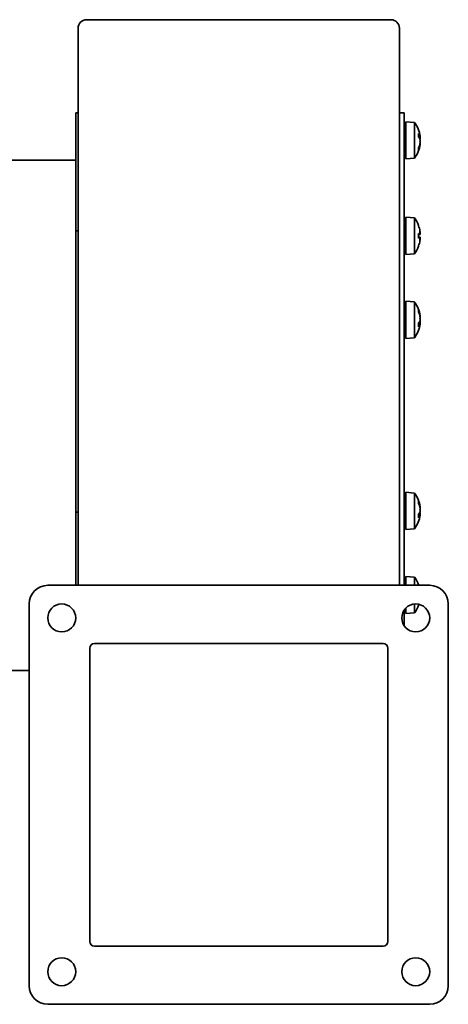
# Model space of a CAD drawing. Header units: millimetres. Extents: x 86 to 334, y 36 to 261.
# Tile 2 of 2: x 242 to 334, y 36 to 248. Entities that reach past the tile are written whole.
import ezdxf

# ---------------------------------------------------------------- set-up
doc = ezdxf.new("R2010")
doc.units = ezdxf.units.MM
doc.layers.add('Krawędzie widoczne(ISO)', color=7, linetype='Continuous', lineweight=35, true_color=0x262659)

msp = doc.modelspace()

# ---------------------------------------------------------------- linework, layer by layer
at = {"layer": 'Krawędzie widoczne(ISO)'}
for p, q in [((321.7, 247.75), (256.3, 247.75)), ((254.5, 170.25), (254.5, 245.95)), ((323.5, 245.95), (323.5, 170.25)), ((254, 227.75), (254, 202.37)), ((254, 227.75), (254.5, 227.75)), ((324.5, 227.75), (323.5, 227.75)), ((324.5, 126.25), (324.5, 227.75)), ((324.9, 225.84), (324.9, 217.84)), ((326.75, 225.68), (324.9, 225.84)), ((326.75, 225.68), (326.75, 218)), ((324.9, 223.94), (324.5, 223.94)), ((327.62, 222.49), (327.62, 223.29)), ((327.93, 222.56), (327.62, 222.54)), ((327.94, 222.71), (327.93, 222.71)), ((327.62, 219.79), (327.62, 220.24)), ((327.94, 220.96), (327.88, 220.97)), ((327.93, 221.11), (327.91, 221.11)), ((324.9, 219.74), (324.5, 219.74)), ((326.75, 218), (324.9, 217.84)), ((224, 217.55), (254, 217.55)), ((324.9, 205.32), (324.9, 197.32)), ((326.75, 205.16), (324.9, 205.32)), ((326.75, 205.16), (326.75, 197.48)), ((324.9, 203.42), (324.5, 203.42)), ((327.62, 203.44), (327.62, 203.46)), ((254, 202.37), (254, 141.98)), ((254, 202.37), (254.5, 202.37)), ((327.62, 200.85), (327.62, 201.79)), ((327.92, 201.62), (327.62, 201.6)), ((327.92, 201.01), (327.62, 201.04)), ((327.93, 202.03), (327.91, 202.03)), ((324.9, 199.22), (324.5, 199.22)), ((327.62, 199.18), (327.62, 199.19)), ((327.93, 200.61), (327.91, 200.61)), ((326.75, 197.48), (324.9, 197.32)), ((324.9, 187.27), (324.9, 179.27)), ((326.75, 187.11), (324.9, 187.27)), ((326.75, 187.11), (326.75, 179.43)), ((324.9, 185.37), (324.5, 185.37)), ((327.62, 184.87), (327.62, 185.32)), ((327.94, 184.15), (327.88, 184.14)), ((327.62, 181.82), (327.62, 182.62)), ((327.93, 182.55), (327.62, 182.57)), ((327.93, 184), (327.91, 184)), ((327.94, 182.4), (327.93, 182.4)), ((324.9, 181.17), (324.5, 181.17)), ((326.75, 179.43), (324.9, 179.27)), ((254.5, 134.82), (254.5, 170.25)), ((323.5, 170.25), (323.5, 144.04)), ((324.9, 146.23), (324.9, 138.23)), ((326.75, 146.07), (324.9, 146.23)), ((326.75, 146.07), (326.75, 138.39)), ((323.5, 126.86), (323.5, 144.04)), ((324.9, 144.33), (324.5, 144.33)), ((327.62, 143.83), (327.62, 144.27)), ((254, 126.25), (254, 141.98)), ((254.5, 141.98), (254, 141.98)), ((327.94, 143.1), (327.88, 143.1)), ((327.93, 142.95), (327.91, 142.95)), ((324.9, 140.13), (324.5, 140.13)), ((327.62, 140.78), (327.62, 141.58)), ((327.93, 141.5), (327.62, 141.53)), ((327.94, 141.35), (327.93, 141.35)), ((326.75, 138.39), (324.9, 138.23)), ((254.5, 134.82), (254.5, 126.25)), ((324.9, 128.18), (324.9, 126.25)), ((326.75, 128.02), (324.9, 128.18)), ((326.75, 128.02), (326.75, 126.25)), ((330, 126.25), (248, 126.25)), ((323.5, 126.25), (323.5, 126.86)), ((324.9, 126.28), (324.5, 126.28)), ((327.62, 126.31), (327.62, 126.32)), ((244, 122.25), (244, 40.25)), ((324.5, 117.59), (324.5, 120.91)), ((324.9, 121.39), (324.9, 120.18)), ((326.75, 122.24), (326.75, 120.34)), ((327.62, 122.04), (327.62, 122.06)), ((334, 40.25), (334, 122.25)), ((326.75, 120.34), (324.9, 120.18)), ((257, 49.75), (257, 112.75)), ((258, 113.75), (320, 113.75)), ((321, 112.75), (321, 49.75)), ((86, 107.95), (244, 107.95)), ((320, 48.75), (258, 48.75)), ((248, 36.25), (330, 36.25))]:
    msp.add_line(p, q, dxfattribs=at)
for centre in [(251, 119.25), (327, 119.25), (251, 43.25), (327, 43.25)]:
    msp.add_circle(centre, 3, dxfattribs=at)
for centre, radius, start, end in [((256.3, 245.95), 1.8, 90, 180), ((321.7, 245.95), 1.8, 0, 90), ((321.5, 221.84), 6.5, 7.7377, 36.1956), ((321.5, 221.84), 6.5, 323.8044, 352.2623), ((321.5, 201.32), 6.5, 19.8815, 36.1956), ((327.42, 203.46), 0.206, 0, 19.8815), ((321.5, 201.32), 6.5, 323.8044, 340.1185), ((327.42, 199.18), 0.206, 340.1185, 0), ((321.5, 183.27), 6.5, 7.7377, 36.1956), ((321.5, 183.27), 6.5, 323.8044, 352.2623), ((321.5, 142.23), 6.5, 7.7377, 36.1956), ((321.5, 142.23), 6.5, 323.8044, 352.2623), ((321.5, 124.18), 6.5, 19.8815, 36.1956), ((248, 122.25), 4, 90, 180), ((327.42, 126.32), 0.206, 0, 19.8815), ((330, 122.25), 4, 0, 90), ((321.5, 124.18), 6.5, 323.8044, 340.1185), ((327.42, 122.04), 0.206, 340.1185, 0), ((258, 112.75), 1, 90, 180), ((320, 112.75), 1, 0, 90), ((258, 49.75), 1, 180, 270), ((320, 49.75), 1, 270, 0), ((248, 40.25), 4, 180, 270), ((330, 40.25), 4, 270, 0)]:
    msp.add_arc(centre, radius, start, end, dxfattribs=at)
for centre, major_axis, ratio, start_param, end_param in [((327.42, 223.28), (0.206, 0.023), 0.644355, 6.21212, 6.559083), ((321.54, 221.5), (6.44, 0.74), 0.645989, 0.095334, 0.273481), ((321.54, 222.26), (6.46, -0.6), 0.33376, 0.200421, 0.378568), ((323.04, 220.92), (-2.93, -4.92), 0.812989, 2.364986, 2.436523), ((323.04, 222.29), (-1.63, 5.49), 0.853275, 4.539285, 4.610822), ((328.26, 222.37), (0.456, 0.262), 0.073585, 3.732183, 3.877718), ((328.26, 222.99), (-0.453, -0.124), 0.508103, 0.621488, 0.640255), ((321.54, 221.55), (6.43, 0.87), 0.758355, 5.833638, 6.011785), ((321.54, 221.99), (6.27, -1.64), 0.93862, 6.175965, 6.354112), ((323.04, 219.34), (4.88, 3), 0.298412, 5.869205, 5.940742), ((323.04, 224.47), (4.94, -2.89), 0.148062, 6.137257, 6.208794), ((321.54, 221.42), (6.46, 0.6), 0.33376, 6.068243, 6.082764), ((328.26, 221.31), (0.456, -0.262), 0.073585, 2.405468, 2.566806), ((323.04, 224.34), (4.88, -3), 0.298412, 0.342443, 0.349495), ((328.26, 221.89), (-0.455, 0.254), 0.150946, 0.851262, 0.862377), ((327.42, 219.8), (-0.202, 0.045), 0.937457, 3.001252, 3.348214), ((321.54, 201.4), (5.84, -2.82), 0.979749, 0.611822, 0.789969), ((327.42, 201.77), (0.206, 0.018), 0.179732, 6.267333, 6.614295), ((321.54, 200.88), (6.46, 0.57), 0.180266, 0.153405, 0.331552), ((321.54, 201.76), (6.46, -0.57), 0.180266, 5.951633, 6.12978), ((323.04, 199.27), (4.58, 3.44), 0.554863, 6.048844, 6.120382), ((323.04, 203.03), (-4.25, 3.83), 0.664926, 3.842345, 3.913882), ((328.26, 202.29), (-0.452, -0.225), 0.299538, 0.567435, 0.630241), ((327.42, 200.86), (-0.206, 0.018), 0.179732, 2.810483, 3.157445), ((321.54, 201.24), (-5.84, -2.82), 0.979749, 2.351624, 2.529771), ((323.04, 199.61), (4.25, 3.83), 0.664926, 5.510896, 5.582433), ((323.04, 203.36), (4.58, -3.44), 0.554863, 0.162804, 0.234341), ((328.26, 200.35), (0.452, -0.225), 0.299538, 2.511352, 2.574157), ((327.42, 185.31), (0.202, 0.045), 0.937457, 6.076564, 6.423526), ((321.54, 183.12), (6.27, 1.64), 0.93862, 6.212259, 6.390406), ((321.54, 183.56), (6.43, -0.87), 0.758355, 0.271401, 0.449548), ((321.54, 182.85), (6.46, 0.6), 0.33376, 5.904617, 6.082764), ((321.54, 183.61), (6.44, -0.74), 0.645989, 6.009705, 6.187852), ((323.04, 180.64), (4.94, 2.89), 0.148062, 0.074391, 0.145928), ((323.04, 185.77), (4.88, -3), 0.298412, 0.342443, 0.413981), ((323.04, 182.82), (1.63, 5.49), 0.853275, 4.813956, 4.885493), ((323.04, 184.19), (2.93, -4.92), 0.812989, 0.70507, 0.776607), ((328.26, 183.8), (-0.456, -0.262), 0.073585, 0.574787, 0.736125), ((321.54, 183.69), (6.46, -0.6), 0.33376, 0.200421, 0.214942), ((328.26, 182.74), (-0.456, 0.262), 0.073585, 5.54706, 5.692595), ((323.04, 180.77), (4.88, 3), 0.298412, 5.933691, 5.940742), ((328.26, 183.22), (0.455, 0.254), 0.150946, 2.279216, 2.290331), ((328.26, 182.12), (0.453, -0.124), 0.508103, 2.501338, 2.520104), ((327.42, 181.83), (-0.206, 0.023), 0.644355, 2.865695, 3.212658), ((327.42, 144.27), (0.202, 0.045), 0.937457, 6.076564, 6.423526), ((321.54, 142.08), (6.27, 1.64), 0.93862, 6.212259, 6.390406), ((321.54, 142.52), (6.43, -0.87), 0.758355, 0.271401, 0.449548), ((321.54, 141.81), (6.46, 0.6), 0.33376, 5.904617, 6.082764), ((323.04, 139.6), (4.94, 2.89), 0.148062, 0.074391, 0.145928), ((323.04, 144.73), (4.88, -3), 0.298412, 0.342443, 0.413981), ((328.26, 142.76), (-0.456, -0.262), 0.073585, 0.574787, 0.736125), ((321.54, 142.65), (6.46, -0.6), 0.33376, 0.200421, 0.214942), ((328.26, 141.7), (-0.456, 0.262), 0.073585, 5.54706, 5.692595), ((323.04, 139.73), (4.88, 3), 0.298412, 5.933691, 5.940742), ((328.26, 142.18), (0.455, 0.254), 0.150946, 2.279216, 2.290331), ((321.54, 142.57), (6.44, -0.74), 0.645989, 6.009705, 6.187852), ((327.42, 140.79), (-0.206, 0.023), 0.644355, 2.865695, 3.212658), ((323.04, 141.77), (1.63, 5.49), 0.853275, 4.813956, 4.885493), ((323.04, 143.15), (2.93, -4.92), 0.812989, 0.70507, 0.776607), ((328.26, 141.08), (0.453, -0.124), 0.508103, 2.501338, 2.520104), ((321.54, 124.26), (5.84, -2.82), 0.979749, 0.775144, 0.789969), ((321.54, 124.1), (-5.84, -2.82), 0.979749, 2.351624, 2.376311)]:
    msp.add_ellipse(centre, major_axis=major_axis, ratio=ratio, start_param=start_param, end_param=end_param, dxfattribs=at)
for points, knots in [([(327.93, 222.72), (327.93, 222.71), (327.93, 222.71), (327.94, 222.68), (327.94, 222.65), (327.94, 222.6), (327.94, 222.58), (327.94, 222.57), (327.93, 222.56), (327.93, 222.57), (327.92, 222.58), (327.91, 222.61), (327.91, 222.62), (327.91, 222.63)], [-0.15827539, -0.15827539, -0.15827539, -0.15827539, -0.15764996, -0.15764996, -0.14669212, -0.14669212, -0.13573428, -0.13573428, -0.12469501, -0.12469501, -0.11365575, -0.11365575, -0.10828626, -0.10828626, -0.10828626, -0.10828626]), ([(327.93, 222.15), (327.93, 222.15), (327.93, 222.15), (327.94, 222.17), (327.94, 222.2), (327.94, 222.26), (327.94, 222.3), (327.94, 222.37), (327.93, 222.41), (327.93, 222.48), (327.92, 222.52), (327.91, 222.56), (327.91, 222.56), (327.91, 222.56)], [-0.15827539, -0.15827539, -0.15827539, -0.15827539, -0.15764996, -0.15764996, -0.14669212, -0.14669212, -0.13573428, -0.13573428, -0.12469501, -0.12469501, -0.11365575, -0.11365575, -0.11264531, -0.11264531, -0.11264531, -0.11264531]), ([(327.91, 222.1), (327.91, 222.09), (327.92, 222.07), (327.93, 222.01), (327.93, 221.98), (327.94, 221.91), (327.94, 221.88), (327.94, 221.8), (327.94, 221.76), (327.94, 221.71), (327.93, 221.69), (327.93, 221.67)], [-0.1800581, -0.1800581, -0.1800581, -0.1800581, -0.16889095, -0.16889095, -0.15772379, -0.15772379, -0.14676457, -0.14676457, -0.13580535, -0.13580535, -0.13009158, -0.13009158, -0.13009158, -0.13009158]), ([(327.94, 222.71), (327.94, 222.71), (327.94, 222.71), (327.94, 222.71), (327.94, 222.72), (327.94, 222.74), (327.93, 222.74), (327.93, 222.75)], [0.03315569, 0.03315569, 0.03315569, 0.03315569, 0.03329353, 0.03329353, 0.04425275, 0.04425275, 0.04996652, 0.04996652, 0.04996652, 0.04996652]), ([(327.91, 221.58), (327.91, 221.59), (327.92, 221.61), (327.93, 221.64), (327.93, 221.65), (327.93, 221.65)], [-0.1800581, -0.1800581, -0.1800581, -0.1800581, -0.16889095, -0.16889095, -0.16648079, -0.16648079, -0.16648079, -0.16648079]), ([(327.93, 221.52), (327.93, 221.52), (327.93, 221.52), (327.94, 221.5), (327.94, 221.48), (327.94, 221.42), (327.94, 221.38), (327.94, 221.31), (327.93, 221.27), (327.93, 221.19), (327.92, 221.15), (327.91, 221.11), (327.91, 221.09), (327.91, 221.08)], [-0.15827539, -0.15827539, -0.15827539, -0.15827539, -0.15764996, -0.15764996, -0.14669212, -0.14669212, -0.13573428, -0.13573428, -0.12469501, -0.12469501, -0.11365575, -0.11365575, -0.10828626, -0.10828626, -0.10828626, -0.10828626]), ([(327.91, 220.77), (327.91, 220.81), (327.92, 220.84), (327.93, 220.9), (327.93, 220.92), (327.94, 220.95), (327.94, 220.96), (327.94, 220.96), (327.94, 220.96), (327.94, 220.96)], [-0.18005785, -0.18005785, -0.18005785, -0.18005785, -0.1688907, -0.1688907, -0.15772354, -0.15772354, -0.14676432, -0.14676432, -0.14539276, -0.14539276, -0.14539276, -0.14539276]), ([(327.94, 221.84), (327.94, 221.84), (327.94, 221.84), (327.94, 221.88), (327.94, 221.92), (327.94, 221.97), (327.93, 221.99), (327.93, 222.01)], [-0.14690241, -0.14690241, -0.14690241, -0.14690241, -0.14676457, -0.14676457, -0.13580535, -0.13580535, -0.13009158, -0.13009158, -0.13009158, -0.13009158]), ([(327.93, 220.96), (327.93, 220.97), (327.93, 220.97), (327.94, 221), (327.94, 221.03), (327.94, 221.08), (327.94, 221.09), (327.94, 221.11), (327.94, 221.11), (327.93, 221.11)], [-0.1579792, -0.1579792, -0.1579792, -0.1579792, -0.15765014, -0.15765014, -0.1466923, -0.1466923, -0.13573446, -0.13573446, -0.12832673, -0.12832673, -0.12832673, -0.12832673]), ([(327.91, 202.37), (327.91, 202.34), (327.92, 202.3), (327.93, 202.22), (327.93, 202.18), (327.94, 202.12), (327.94, 202.1), (327.94, 202.05), (327.94, 202.04), (327.94, 202.03), (327.93, 202.03), (327.93, 202.03)], [-0.1800581, -0.1800581, -0.1800581, -0.1800581, -0.16889095, -0.16889095, -0.15772379, -0.15772379, -0.14676457, -0.14676457, -0.13580535, -0.13580535, -0.13009158, -0.13009158, -0.13009158, -0.13009158]), ([(327.93, 201.92), (327.93, 201.92), (327.93, 201.92), (327.94, 201.88), (327.94, 201.84), (327.94, 201.77), (327.94, 201.73), (327.94, 201.68), (327.93, 201.66), (327.93, 201.63), (327.92, 201.62), (327.91, 201.62), (327.91, 201.62), (327.91, 201.62)], [-0.15827539, -0.15827539, -0.15827539, -0.15827539, -0.15764996, -0.15764996, -0.14669212, -0.14669212, -0.13573428, -0.13573428, -0.12469501, -0.12469501, -0.11365575, -0.11365575, -0.10828626, -0.10828626, -0.10828626, -0.10828626]), ([(327.91, 201.01), (327.91, 201.02), (327.92, 201.02), (327.93, 201), (327.93, 200.98), (327.94, 200.94), (327.94, 200.91), (327.94, 200.85), (327.94, 200.81), (327.94, 200.75), (327.93, 200.73), (327.93, 200.71)], [-0.18005785, -0.18005785, -0.18005785, -0.18005785, -0.1688907, -0.1688907, -0.15772354, -0.15772354, -0.14676432, -0.14676432, -0.1358051, -0.1358051, -0.13009133, -0.13009133, -0.13009133, -0.13009133]), ([(327.93, 200.61), (327.93, 200.61), (327.93, 200.61), (327.94, 200.61), (327.94, 200.6), (327.94, 200.57), (327.94, 200.55), (327.94, 200.5), (327.93, 200.46), (327.93, 200.39), (327.92, 200.35), (327.91, 200.3), (327.91, 200.28), (327.91, 200.26)], [-0.15827557, -0.15827557, -0.15827557, -0.15827557, -0.15765014, -0.15765014, -0.1466923, -0.1466923, -0.13573446, -0.13573446, -0.12469519, -0.12469519, -0.11365593, -0.11365593, -0.10828644, -0.10828644, -0.10828644, -0.10828644]), ([(327.94, 184.15), (327.94, 184.15), (327.94, 184.15), (327.94, 184.17), (327.93, 184.18), (327.93, 184.23), (327.92, 184.26), (327.91, 184.31), (327.91, 184.32), (327.91, 184.34)], [-0.14159818, -0.14159818, -0.14159818, -0.14159818, -0.13573428, -0.13573428, -0.12469501, -0.12469501, -0.11365575, -0.11365575, -0.10828626, -0.10828626, -0.10828626, -0.10828626]), ([(327.91, 184.03), (327.91, 184), (327.92, 183.97), (327.93, 183.89), (327.93, 183.85), (327.94, 183.78), (327.94, 183.74), (327.94, 183.67), (327.94, 183.64), (327.94, 183.61), (327.93, 183.59), (327.93, 183.58)], [0, 0, 0, 0, 0.01116716, 0.01116716, 0.02233431, 0.02233431, 0.03329353, 0.03329353, 0.04425275, 0.04425275, 0.04996652, 0.04996652, 0.04996652, 0.04996652]), ([(327.93, 184), (327.93, 184), (327.94, 184), (327.94, 184), (327.94, 184.01), (327.94, 184.05), (327.94, 184.07), (327.94, 184.11), (327.93, 184.13), (327.93, 184.15)], [-0.1601035, -0.1601035, -0.1601035, -0.1601035, -0.15772379, -0.15772379, -0.14676457, -0.14676457, -0.13580535, -0.13580535, -0.1303757, -0.1303757, -0.1303757, -0.1303757]), ([(327.93, 183.45), (327.92, 183.48), (327.92, 183.49), (327.91, 183.52), (327.91, 183.53), (327.91, 183.53)], [-0.12203951, -0.12203951, -0.12203951, -0.12203951, -0.11365593, -0.11365593, -0.10828644, -0.10828644, -0.10828644, -0.10828644]), ([(327.93, 183.44), (327.93, 183.44), (327.93, 183.43), (327.94, 183.4), (327.94, 183.36), (327.94, 183.29), (327.94, 183.25), (327.94, 183.18), (327.93, 183.14), (327.93, 183.08), (327.92, 183.05), (327.91, 183.02), (327.91, 183.02), (327.91, 183.01)], [-0.15827539, -0.15827539, -0.15827539, -0.15827539, -0.15764996, -0.15764996, -0.14669212, -0.14669212, -0.13573428, -0.13573428, -0.12469501, -0.12469501, -0.11365575, -0.11365575, -0.10828626, -0.10828626, -0.10828626, -0.10828626]), ([(327.91, 182.55), (327.92, 182.57), (327.92, 182.59), (327.93, 182.65), (327.93, 182.69), (327.94, 182.76), (327.94, 182.8), (327.94, 182.87), (327.94, 182.9), (327.94, 182.94), (327.93, 182.95), (327.93, 182.96)], [-0.17566434, -0.17566434, -0.17566434, -0.17566434, -0.1688907, -0.1688907, -0.15772354, -0.15772354, -0.14676432, -0.14676432, -0.1358051, -0.1358051, -0.13009133, -0.13009133, -0.13009133, -0.13009133]), ([(327.91, 182.48), (327.91, 182.5), (327.92, 182.52), (327.93, 182.54), (327.93, 182.55), (327.94, 182.54), (327.94, 182.53), (327.94, 182.49), (327.94, 182.47), (327.94, 182.43), (327.93, 182.41), (327.93, 182.39)], [-0.1800581, -0.1800581, -0.1800581, -0.1800581, -0.16889095, -0.16889095, -0.15772379, -0.15772379, -0.14676457, -0.14676457, -0.13580535, -0.13580535, -0.13009158, -0.13009158, -0.13009158, -0.13009158]), ([(327.93, 183.1), (327.93, 183.11), (327.93, 183.11), (327.94, 183.14), (327.94, 183.18), (327.94, 183.24), (327.94, 183.25), (327.94, 183.27)], [-0.15827557, -0.15827557, -0.15827557, -0.15827557, -0.15765014, -0.15765014, -0.1466923, -0.1466923, -0.14159836, -0.14159836, -0.14159836, -0.14159836]), ([(327.93, 182.36), (327.93, 182.36), (327.93, 182.36), (327.94, 182.38), (327.94, 182.39), (327.94, 182.4), (327.94, 182.4), (327.94, 182.4)], [-0.15827539, -0.15827539, -0.15827539, -0.15827539, -0.15764996, -0.15764996, -0.14669212, -0.14669212, -0.14159818, -0.14159818, -0.14159818, -0.14159818]), ([(327.94, 143.1), (327.94, 143.11), (327.94, 143.11), (327.94, 143.12), (327.93, 143.14), (327.93, 143.19), (327.92, 143.22), (327.91, 143.26), (327.91, 143.28), (327.91, 143.3)], [-0.14159818, -0.14159818, -0.14159818, -0.14159818, -0.13573428, -0.13573428, -0.12469501, -0.12469501, -0.11365575, -0.11365575, -0.10828626, -0.10828626, -0.10828626, -0.10828626]), ([(327.91, 142.99), (327.91, 142.96), (327.92, 142.93), (327.93, 142.85), (327.93, 142.81), (327.94, 142.74), (327.94, 142.7), (327.94, 142.63), (327.94, 142.6), (327.94, 142.56), (327.93, 142.55), (327.93, 142.54)], [-0.18005785, -0.18005785, -0.18005785, -0.18005785, -0.1688907, -0.1688907, -0.15772354, -0.15772354, -0.14676432, -0.14676432, -0.1358051, -0.1358051, -0.13009133, -0.13009133, -0.13009133, -0.13009133]), ([(327.93, 142.41), (327.92, 142.43), (327.92, 142.45), (327.91, 142.48), (327.91, 142.48), (327.91, 142.49)], [-0.12203933, -0.12203933, -0.12203933, -0.12203933, -0.11365575, -0.11365575, -0.10828626, -0.10828626, -0.10828626, -0.10828626]), ([(327.93, 142.4), (327.93, 142.39), (327.93, 142.39), (327.94, 142.36), (327.94, 142.32), (327.94, 142.24), (327.94, 142.2), (327.94, 142.13), (327.93, 142.1), (327.93, 142.04), (327.92, 142.01), (327.91, 141.98), (327.91, 141.97), (327.91, 141.97)], [-0.15827557, -0.15827557, -0.15827557, -0.15827557, -0.15765014, -0.15765014, -0.1466923, -0.1466923, -0.13573446, -0.13573446, -0.12469519, -0.12469519, -0.11365593, -0.11365593, -0.10828644, -0.10828644, -0.10828644, -0.10828644]), ([(327.91, 141.5), (327.92, 141.52), (327.92, 141.55), (327.93, 141.61), (327.93, 141.65), (327.94, 141.72), (327.94, 141.76), (327.94, 141.83), (327.94, 141.86), (327.94, 141.89), (327.93, 141.91), (327.93, 141.92)], [0.00439351, 0.00439351, 0.00439351, 0.00439351, 0.01116716, 0.01116716, 0.02233431, 0.02233431, 0.03329353, 0.03329353, 0.04425275, 0.04425275, 0.04996652, 0.04996652, 0.04996652, 0.04996652]), ([(327.93, 142.95), (327.93, 142.95), (327.94, 142.96), (327.94, 142.96), (327.94, 142.97), (327.94, 143.01), (327.94, 143.03), (327.94, 143.07), (327.93, 143.09), (327.93, 143.1)], [-0.1601035, -0.1601035, -0.1601035, -0.1601035, -0.15772379, -0.15772379, -0.14676457, -0.14676457, -0.13580535, -0.13580535, -0.1303757, -0.1303757, -0.1303757, -0.1303757]), ([(327.93, 142.06), (327.93, 142.06), (327.93, 142.07), (327.94, 142.1), (327.94, 142.14), (327.94, 142.19), (327.94, 142.21), (327.94, 142.23)], [-0.15827539, -0.15827539, -0.15827539, -0.15827539, -0.15764996, -0.15764996, -0.14669212, -0.14669212, -0.14159818, -0.14159818, -0.14159818, -0.14159818]), ([(327.91, 141.44), (327.91, 141.46), (327.92, 141.48), (327.93, 141.5), (327.93, 141.51), (327.94, 141.5), (327.94, 141.49), (327.94, 141.45), (327.94, 141.43), (327.94, 141.39), (327.93, 141.37), (327.93, 141.35)], [-0.1800581, -0.1800581, -0.1800581, -0.1800581, -0.16889095, -0.16889095, -0.15772379, -0.15772379, -0.14676457, -0.14676457, -0.13580535, -0.13580535, -0.13009158, -0.13009158, -0.13009158, -0.13009158]), ([(327.93, 141.31), (327.93, 141.31), (327.93, 141.31), (327.94, 141.33), (327.94, 141.35), (327.94, 141.35), (327.94, 141.35), (327.94, 141.35)], [-0.15827539, -0.15827539, -0.15827539, -0.15827539, -0.15764996, -0.15764996, -0.14669212, -0.14669212, -0.14159818, -0.14159818, -0.14159818, -0.14159818])]:
    msp.add_open_spline(points, degree=3, knots=knots, dxfattribs=at)

doc.saveas('drawing.dxf')
